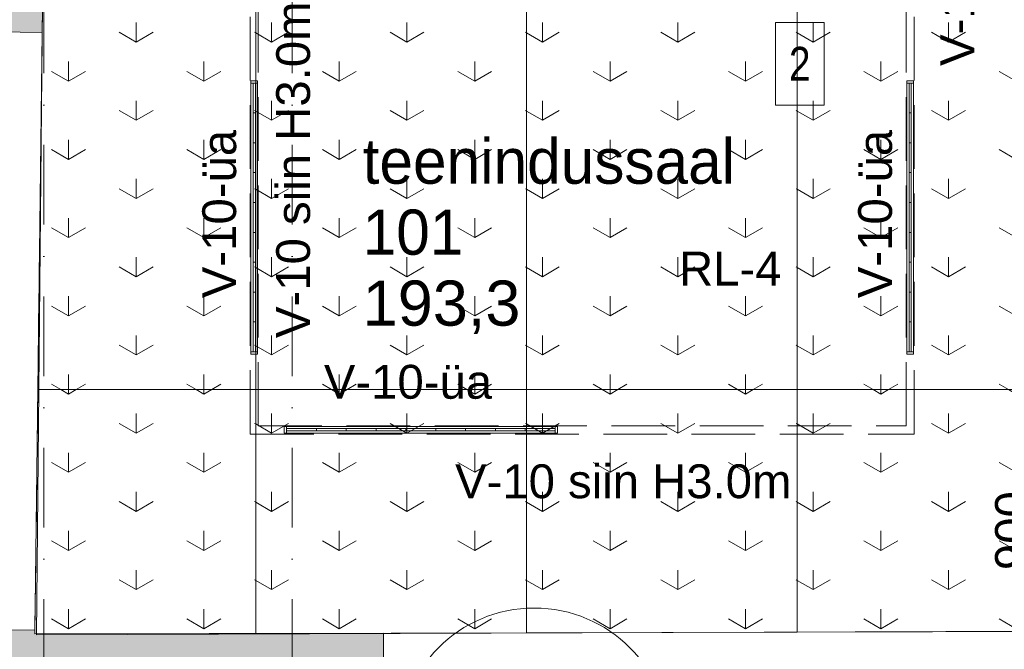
# Model space of a CAD drawing. Header units: millimetres. Extents: x -2532 to 181134, y -4151 to 53885.
# Tile 123 of 165: x 18084 to 22448, y 7703 to 10492. Entities that reach past the tile are written whole.
import ezdxf
from ezdxf.enums import TextEntityAlignment as Align

# ---------------------------------------------------------------- set-up
doc = ezdxf.new("R2010")
doc.units = ezdxf.units.MM
doc.header["$MEASUREMENT"] = 0
doc.linetypes.add('Dot & Dashed', pattern=[670.277762, 352.777767, -176.388884, 0, -141.111112])
doc.linetypes.add('Hidden Line', pattern=[391.222223, 282.222223, -109])
for name, color, linetype in [('AR - Mööbel', 7, 'Continuous'), ('AR - Seinad SS.ol', 7, 'Continuous'), ('AR - Teljed', 7, 'Continuous'), ('AR - Vahelaed', 7, 'Continuous'), ('ARCHICAD Doors', 7, 'Continuous'), ('ARCHICAD Windows', 7, 'Continuous'), ('New_AR - Vahelaed', 7, 'Continuous'), ('New_SA - ripplaed', 7, 'Continuous'), ('SA - tähistused - laeviimistlus', 7, 'Continuous'), ('SA - tähistused - valgustus', 7, 'Continuous'), ('SA - valgustid', 7, 'Continuous'), ('Tsoonid - Neto', 7, 'Continuous')]:
    doc.layers.add(name, color=color, linetype=linetype)
for name, color, linetype, lineweight in [('AR - Mööbel_Pen_No__221', 252, 'Continuous', 13), ('AR - Seinad SS.ol_Pen_No__221', 252, 'Continuous', 13), ('AR - Teljed_Pen_No__4', 8, 'Continuous', 13), ('AR - Vahelaed_Pen_No__221', 252, 'Continuous', 13), ('ARCHICAD Doors_Pen_No__221', 252, 'Continuous', 13), ('ARCHICAD Windows_Pen_No__221', 252, 'Continuous', 13), ('ARCHICAD Zone Stamps_Pen_No__6', 7, 'Continuous', 5), ('Märkused - Muinsuskaitselised väärtused_Pen_No__20', 1, 'Continuous', 13), ('New_AR - Vahelaed_Pen_No__207', 5, 'Continuous', 13), ('New_SA - ripplaed_Pen_No__207', 5, 'Continuous', 9), ('SA - tähistused - laeviimistlus_Pen_No__211', 214, 'Continuous', 15), ('SA - tähistused - valgustus_Pen_No__105', 30, 'Continuous', 5), ('SA - valgustid_Pen_No__105', 30, 'Continuous', 5)]:
    doc.layers.add(name, color=color, linetype=linetype, lineweight=lineweight)
doc.styles.add('GENERATED_STYLE_1', font='txt')
doc.styles.add('GENERATED_STYLE_2', font='txt')
doc.styles.add('GENERATED_STYLE_3', font='txt')
doc.styles.add('GENERATED_STYLE_4', font='txt')
doc.dimstyles.new('GENERATED_STYLE__1', dxfattribs={"dimtxt": 150, "dimasz": 76, "dimexe": 0.18, "dimexo": 0.0625, "dimgap": 0.09, "dimtad": 1, "dimdec": 0, "dimzin": 0, "dimdsep": 46, "dimtxsty": 'GENERATED_STYLE_3', "dimblk": 'ARROWHEAD_2', "dimblk1": 'ARROWHEAD_2', "dimblk2": 'ARROWHEAD_2', "dimcen": 0.09, "dimse1": 1, "dimse2": 1, "dimclrd": 256, "dimclre": 256, "dimclrt": 256, "dimadec": 0, "dimazin": 0, "dimtfac": 1, "dimtdec": 4, "dimtmove": 0, "dimatfit": 3, "dimfxl": 0, "dimtolj": 1, "dimtzin": 0, "dimarcsym": 0})
pattern_1 = [(90, (0, 0), (-600, 0), [86.6025, -259.808]), (90, (300, 173.2), (-600, 0), [86.6025, -259.808]), (30, (0, 0), (-300, 519.615), [86.6025, -259.808]), (30, (0, 346.4), (-300, 519.615), [86.6025, -259.808]), (150, (0, 0), (300, 519.615), [86.6025, -259.808]), (150, (0, 346.4), (300, 519.615), [86.6025, -259.808])]

# ---------------------------------------------------------------- blocks, each defined once
blk = doc.blocks.new('teenindussaal_101_2_1', base_point=(24575.2, 7446.3))
at = {"layer": 'ARCHICAD Zone Stamps_Pen_No__6', "insert": (19604.1, 9336.5), "char_height": 200, "attachment_point": 1, "style": 'GENERATED_STYLE_1'}
blk.add_mtext('\\A1;{\\pql;\\pt0,600;\\fArial Baltic|b0|i0|c186|p34;193,3\\fArial Baltic|b0|i0|c186|p34;\\A1{\\H.66x;\\S^  ;}\\fArial Baltic|b0|i0|c186|p34;\\fArial Baltic|b0|i0|c186|p34;\\A1{\\H.66x;\\S^  ;}}', dxfattribs=at)
at = {"layer": 'ARCHICAD Zone Stamps_Pen_No__6'}
for tag, style, p in [('DUMMY_849', 'GENERATED_STYLE_1', (21290.1, 10010.8)), ('ROOM_NAME', 'GENERATED_STYLE_1', (19604.1, 9965.1)), ('DUMMY_850', 'GENERATED_STYLE_2', (20059.4, 9696.5)), ('ROOM_NUMBER', 'GENERATED_STYLE_2', (19604.1, 9650.8)), ('DUMMY_851', 'GENERATED_STYLE_1', (19604.1, 9382.2))]:
    blk.add_attdef(tag, text='', height=200, dxfattribs=dict(at, style=style)).set_placement(p, align=Align.TOP_LEFT)
blk = doc.blocks.new('Slab_5_1', base_point=(1193.5, 7176.6))
at = {"layer": 'AR - Vahelaed_Pen_No__221', "linetype": 'Continuous', "flags": 128}
blk.add_lwpolyline([(29031.7, 10599.5), (25849.8, 10605.8), (25847.9, 10598.2), (25816.9, 7795.1), (18158.1, 7767.4), (18215.1, 13667.6), (22730.4, 13665.2), (22730.2, 10653.8), (24528.2, 10653.8), (24530.9, 10857.8), (22930.1, 10857.8), (22930.2, 12697.8), (22890.2, 12697.8), (22890.2, 13670.2), (24567.5, 13669.9), (24625.6, 18129.2), (21879.6, 18124), (18998.5, 18124.9), (19003.6, 18431.2), (18951.8, 18943.2, 0.465374), (15778.2, 21156.9, 0.331533), (13823.4, 18922.3)], format="xyb", dxfattribs=at)
blk = doc.blocks.new('Slab_68_1', base_point=(20964.2, 7286.1))
at = {"layer": 'AR - Mööbel_Pen_No__221', "linetype": 'Continuous', "flags": 128}
blk.add_lwpolyline([(20964.2, 7286.1, 1), (19764.2, 7286.1, 1)], format="xyb", close=True, dxfattribs=at)
blk = doc.blocks.new('Slab_76_1', base_point=(18158.1, 7767.4))
at = {"layer": 'New_AR - Vahelaed_Pen_No__207', "linetype": 'Continuous', "flags": 128}
blk.add_lwpolyline([(18158.1, 7767.4), (18215.1, 13667.6), (22730.4, 13665.2), (22730.2, 10653.8), (24550.2, 10653.8), (24549.4, 10598.2), (25847.9, 10598.2), (25816.9, 7795.1)], close=True, dxfattribs=at)
blk = doc.blocks.new('Slab_78_1', base_point=(21530.2, 8853.8))
at = {"layer": 'New_SA - ripplaed_Pen_No__207', "linetype": 'Continuous'}
h = blk.add_hatch(dxfattribs=at)
h.set_pattern_fill('Grass_0001', color=256, style=0, pattern_type=2)
h.set_pattern_definition(pattern_1)
h.paths.add_polyline_path([(21530.2, 8853.8), (22730.2, 8853.8), (22730.2, 10653.8), (21530.2, 10653.8)])
at = {"layer": 'New_SA - ripplaed_Pen_No__207', "linetype": 'Continuous', "flags": 128}
blk.add_lwpolyline([(21530.2, 8853.8), (22730.2, 8853.8), (22730.2, 10653.8), (21530.2, 10653.8)], close=True, dxfattribs=at)
blk = doc.blocks.new('Slab_79_1', base_point=(22730.2, 7781.7))
at = {"layer": 'New_SA - ripplaed_Pen_No__207', "linetype": 'Continuous'}
h = blk.add_hatch(dxfattribs=at)
h.set_pattern_fill('Grass_0001', color=256, style=0, pattern_type=2)
h.set_pattern_definition(pattern_1)
h.paths.add_polyline_path([(22730.2, 7781.7), (22730.2, 8853.8), (21530.2, 8853.8), (21530.2, 7779.1)])
at = {"layer": 'New_SA - ripplaed_Pen_No__207', "linetype": 'Continuous', "flags": 128}
blk.add_lwpolyline([(22730.2, 7781.7), (22730.2, 8853.8), (21530.2, 8853.8), (21530.2, 7779.1)], close=True, dxfattribs=at)
blk = doc.blocks.new('Slab_80_1', base_point=(20330.2, 8853.8))
at = {"layer": 'New_SA - ripplaed_Pen_No__207', "linetype": 'Continuous'}
h = blk.add_hatch(dxfattribs=at)
h.set_pattern_fill('Grass_0001', color=256, style=0, pattern_type=2)
h.set_pattern_definition(pattern_1)
h.paths.add_polyline_path([(20330.2, 8853.8), (21530.2, 8853.8), (21530.2, 10653.8), (20330.2, 10653.8)])
at = {"layer": 'New_SA - ripplaed_Pen_No__207', "linetype": 'Continuous', "flags": 128}
blk.add_lwpolyline([(20330.2, 8853.8), (21530.2, 8853.8), (21530.2, 10653.8), (20330.2, 10653.8)], close=True, dxfattribs=at)
blk = doc.blocks.new('Slab_81_1', base_point=(21530.2, 7779.1))
at = {"layer": 'New_SA - ripplaed_Pen_No__207', "linetype": 'Continuous'}
h = blk.add_hatch(dxfattribs=at)
h.set_pattern_fill('Grass_0001', color=256, style=0, pattern_type=2)
h.set_pattern_definition(pattern_1)
h.paths.add_polyline_path([(21530.2, 7779.1), (21530.2, 8853.8), (20330.2, 8853.8), (20330.2, 7776.4)])
at = {"layer": 'New_SA - ripplaed_Pen_No__207', "linetype": 'Continuous', "flags": 128}
blk.add_lwpolyline([(21530.2, 7779.1), (21530.2, 8853.8), (20330.2, 8853.8), (20330.2, 7776.4)], close=True, dxfattribs=at)
blk = doc.blocks.new('Slab_82_1', base_point=(19130.2, 8853.8))
at = {"layer": 'New_SA - ripplaed_Pen_No__207', "linetype": 'Continuous'}
h = blk.add_hatch(dxfattribs=at)
h.set_pattern_fill('Grass_0001', color=256, style=0, pattern_type=2)
h.set_pattern_definition(pattern_1)
h.paths.add_polyline_path([(19130.2, 8853.8), (20330.2, 8853.8), (20330.2, 10653.8), (19130.2, 10653.8)])
at = {"layer": 'New_SA - ripplaed_Pen_No__207', "linetype": 'Continuous', "flags": 128}
blk.add_lwpolyline([(19130.2, 8853.8), (20330.2, 8853.8), (20330.2, 10653.8), (19130.2, 10653.8)], close=True, dxfattribs=at)
blk = doc.blocks.new('Slab_83_1', base_point=(20330.2, 7776.4))
at = {"layer": 'New_SA - ripplaed_Pen_No__207', "linetype": 'Continuous'}
h = blk.add_hatch(dxfattribs=at)
h.set_pattern_fill('Grass_0001', color=256, style=0, pattern_type=2)
h.set_pattern_definition(pattern_1)
h.paths.add_polyline_path([(20330.2, 7776.4), (20330.2, 8853.8), (19130.2, 8853.8), (19130.2, 7773.8)])
at = {"layer": 'New_SA - ripplaed_Pen_No__207', "linetype": 'Continuous', "flags": 128}
blk.add_lwpolyline([(20330.2, 7776.4), (20330.2, 8853.8), (19130.2, 8853.8), (19130.2, 7773.8)], close=True, dxfattribs=at)
blk = doc.blocks.new('Slab_84_1', base_point=(18183.9, 10435))
at = {"layer": 'New_SA - ripplaed_Pen_No__207', "linetype": 'Continuous'}
h = blk.add_hatch(dxfattribs=at)
h.set_pattern_fill('Grass_0001', color=256, style=0, pattern_type=2)
h.set_pattern_definition(pattern_1)
h.paths.add_polyline_path([(18183.9, 10435), (18164.5, 8853.8), (19130.2, 8853.8), (19130.2, 10653.8), (18186.5, 10653.8)])
at = {"layer": 'New_SA - ripplaed_Pen_No__207', "linetype": 'Continuous', "flags": 128}
blk.add_lwpolyline([(18183.9, 10435), (18164.5, 8853.8), (19130.2, 8853.8), (19130.2, 10653.8), (18186.5, 10653.8)], close=True, dxfattribs=at)
blk = doc.blocks.new('Slab_85_1', base_point=(19130.2, 7773.8))
at = {"layer": 'New_SA - ripplaed_Pen_No__207', "linetype": 'Continuous'}
h = blk.add_hatch(dxfattribs=at)
h.set_pattern_fill('Grass_0001', color=256, style=0, pattern_type=2)
h.set_pattern_definition(pattern_1)
h.paths.add_polyline_path([(19130.2, 7773.8), (19130.2, 8853.8), (18164.5, 8853.8), (18151.3, 7771.6)])
at = {"layer": 'New_SA - ripplaed_Pen_No__207', "linetype": 'Continuous', "flags": 128}
blk.add_lwpolyline([(19130.2, 7773.8), (19130.2, 8853.8), (18164.5, 8853.8), (18151.3, 7771.6)], close=True, dxfattribs=at)
blk = doc.blocks.new('Standard grid marker_6')
at = {"layer": 'AR - Teljed_Pen_No__4', "linetype": 'Dot & Dashed'}
blk.add_line((1000, 0), (22781.865348, 0), dxfattribs=at)
at = {"layer": 'AR - Teljed_Pen_No__4', "style": 'GENERATED_STYLE_1'}
blk.add_attdef('AC_MarkerText_1', text='', height=250, rotation=270, dxfattribs=at).set_placement((-300, 12.23), align=Align.MIDDLE_CENTER)
blk = doc.blocks.new('Fluorescent Lamp 22')
at = {"layer": 'SA - valgustid_Pen_No__105', "linetype": 'Continuous'}
for p, q in [((1210, 30), (0, 30)), ((0, 30), (0, 0)), ((0, 0), (1210, 0)), ((10, 0), (10, 30)), ((10, 20), (1200, 20)), ((10, 10), (10, 20)), ((10, 20), (1200, 20)), ((10, 10), (1200, 10)), ((10, 10), (1200, 10)), ((142.2, 10), (142.2, 20)), ((274.4, 10), (274.4, 20)), ((406.7, 10), (406.7, 20)), ((538.9, 10), (538.9, 20)), ((671.1, 10), (671.1, 20)), ((803.3, 10), (803.3, 20)), ((935.6, 10), (935.6, 20)), ((1067.8, 10), (1067.8, 20)), ((1200, 0), (1200, 30)), ((1200, 10), (1200, 20)), ((1210, 0), (1210, 30))]:
    blk.add_line(p, q, dxfattribs=at)
blk = doc.blocks.new('Beam_222_1', base_point=(19123.7, 8674.7))
at = {"layer": 'SA - valgustid_Pen_No__105', "linetype": 'Hidden Line'}
for p, q in [((19141.5, 8692.6), (22012.3, 8692.6)), ((19105.8, 8656.8), (22048.1, 8656.8))]:
    blk.add_line(p, q, dxfattribs=at)
blk = doc.blocks.new('Beam_224_1', base_point=(19123.7, 8674.7))
at = {"layer": 'SA - valgustid_Pen_No__105', "linetype": 'Hidden Line'}
for p, q in [((19105.8, 8656.8), (19105.8, 12983.1)), ((19141.5, 8692.6), (19141.5, 12947.3))]:
    blk.add_line(p, q, dxfattribs=at)
blk = doc.blocks.new('Beam_225_1', base_point=(22030.2, 8674.7))
at = {"layer": 'SA - valgustid_Pen_No__105', "linetype": 'Hidden Line'}
for p, q in [((22048.1, 8656.8), (22048.1, 12983.1)), ((22012.3, 8692.6), (22012.3, 12947.3))]:
    blk.add_line(p, q, dxfattribs=at)
blk = doc.blocks.new('*D2149')
at = {"layer": 'SA - tähistused - valgustus_Pen_No__105', "linetype": 'Continuous'}
for p, q in [((22538.8, 8703.5), (22638.8, 8645.8)), ((22663.8, 8674.7), (22513.8, 8674.7)), ((22588.8, 7775), (22588.8, 8674.7)), ((22663.8, 7775), (22513.8, 7775)), ((22538.8, 7803.9), (22638.8, 7746.1)), ((22588.8, 7726.1), (22588.8, 7775))]:
    blk.add_line(p, q, dxfattribs=at)
at = {"layer": 'SA - tähistused - valgustus_Pen_No__105', "insert": (22558.8, 8054.1), "char_height": 150, "attachment_point": 7, "rotation": 90, "style": 'GENERATED_STYLE_3'}
blk.add_mtext('\\A1;{\\pql;\\fArial|b0|i0|c0|p34;900}', dxfattribs=at)
blk = doc.blocks.new('ARROWHEAD_2')
at = {"linetype": 'Continuous'}
for p, q in [((-0.378, -0.655), (0.378, 0.655)), ((0, 0), (-1, 0))]:
    blk.add_line(p, q, dxfattribs=at)
blk = doc.blocks.new('*D2150')
at = {"layer": 'SA - tähistused - valgustus_Pen_No__105', "linetype": 'Continuous'}
for p, q in [((22663.8, 12965.2), (22513.8, 12965.2)), ((22538.8, 12994.1), (22638.8, 12936.3)), ((22588.8, 8674.7), (22588.8, 12965.2)), ((22538.8, 8703.5), (22638.8, 8645.8)), ((22663.8, 8674.7), (22513.8, 8674.7))]:
    blk.add_line(p, q, dxfattribs=at)
at = {"layer": 'SA - tähistused - valgustus_Pen_No__105', "char_height": 150, "attachment_point": 7, "rotation": 90, "style": 'GENERATED_STYLE_3'}
for s, insert in [('\\A1;{\\pql;\\fArial|b0|i0|c0|p34;700}', (22558.8, 12856.6)), ('\\A1;{\\pql;\\fArial|b0|i0|c0|p34;4\xa0291}', (22558.8, 10563.5))]:
    blk.add_mtext(s, dxfattribs=dict(at, insert=insert))
blk = doc.blocks.new('Label_109_1', base_point=(20772.6, 8656.8))
at = {"layer": 'SA - tähistused - valgustus_Pen_No__105', "insert": (20013.5, 8522.5), "char_height": 150, "attachment_point": 1, "style": 'GENERATED_STYLE_3'}
blk.add_mtext('\\A1;{\\pql;\\pt0,105000;\\fArial|b0|i0|c0|p34;V-10 siin H3.0m\\fArial|b0|i0|c0|p34;\\A1{\\H.66x;\\S^  ;}\\fArial|b0|i0|c0|p34;\\fArial|b0|i0|c0|p34;\\A1{\\H.66x;\\S^  ;}\\fArial|b0|i0|c0|p34; \\fArial|b0|i0|c0|p34;\\fArial|b0|i0|c0|p34;\\fArial|b0|i0|c0|p34;\\fArial|b0|i0|c0|p34;\\fArial|b0|i0|c0|p34;\\fArial|b0|i0|c0|p34;\\fArial|b0|i0|c0|p34;\\fArial|b0|i0|c0|p34;\\fArial|b0|i0|c0|p34;\\fArial|b0|i0|c0|p34;\\fArial|b0|i0|c0|p34;\\fArial|b0|i0|c0|p34;\\fArial|b0|i0|c0|p34;\\fArial|b0|i0|c0|p34;\\fArial|b0|i0|c0|p34;\\fArial|b0|i0|c0|p34;\\fArial|b0|i0|c0|p34;\\fArial|b0|i0|c0|p34;\\fArial|b0|i0|c0|p34;\\fArial|b0|i0|c0|p34;\\fArial|b0|i0|c0|p34;\\fArial|b0|i0|c0|p34;\\fArial|b0|i0|c0|p34;\\fArial|b0|i0|c0|p34;\\fArial|b0|i0|c0|p34;\\fArial|b0|i0|c0|p34;\\fArial|b0|i0|c0|p34;\\fArial|b0|i0|c0|p34;\\fArial|b0|i0|c0|p34;\\fArial|b0|i0|c0|p34;\\fArial|b0|i0|c0|p34;\\fArial|b0|i0|c0|p34;\\fArial|b0|i0|c0|p34;\\fArial|b0|i0|c0|p34;\\fArial|b0|i0|c0|p34;\\fArial|b0|i0|c0|p34;\\fArial|b0|i0|c0|p34;\\fArial|b0|i0|c0|p34;\\fArial|b0|i0|c0|p34;\\fArial|b0|i0|c0|p34;\\fArial|b0|i0|c0|p34;\\fArial|b0|i0|c0|p34;\\fArial|b0|i0|c0|p34;}', dxfattribs=at)
blk = doc.blocks.new('Label_110_1', base_point=(19086.4, 9840.9))
at = {"layer": 'SA - tähistused - valgustus_Pen_No__105', "insert": (19220.7, 9081.8), "char_height": 150, "attachment_point": 1, "rotation": 90, "style": 'GENERATED_STYLE_3'}
blk.add_mtext('\\A1;{\\pql;\\pt0,105000;\\fArial|b0|i0|c0|p34;V-10 siin H3.0m\\fArial|b0|i0|c0|p34;\\A1{\\H.66x;\\S^  ;}\\fArial|b0|i0|c0|p34;\\fArial|b0|i0|c0|p34;\\A1{\\H.66x;\\S^  ;}\\fArial|b0|i0|c0|p34; \\fArial|b0|i0|c0|p34;\\fArial|b0|i0|c0|p34;\\fArial|b0|i0|c0|p34;\\fArial|b0|i0|c0|p34;\\fArial|b0|i0|c0|p34;\\fArial|b0|i0|c0|p34;\\fArial|b0|i0|c0|p34;\\fArial|b0|i0|c0|p34;\\fArial|b0|i0|c0|p34;\\fArial|b0|i0|c0|p34;\\fArial|b0|i0|c0|p34;\\fArial|b0|i0|c0|p34;\\fArial|b0|i0|c0|p34;\\fArial|b0|i0|c0|p34;\\fArial|b0|i0|c0|p34;\\fArial|b0|i0|c0|p34;\\fArial|b0|i0|c0|p34;\\fArial|b0|i0|c0|p34;\\fArial|b0|i0|c0|p34;\\fArial|b0|i0|c0|p34;\\fArial|b0|i0|c0|p34;\\fArial|b0|i0|c0|p34;\\fArial|b0|i0|c0|p34;\\fArial|b0|i0|c0|p34;\\fArial|b0|i0|c0|p34;\\fArial|b0|i0|c0|p34;\\fArial|b0|i0|c0|p34;\\fArial|b0|i0|c0|p34;\\fArial|b0|i0|c0|p34;\\fArial|b0|i0|c0|p34;\\fArial|b0|i0|c0|p34;\\fArial|b0|i0|c0|p34;\\fArial|b0|i0|c0|p34;\\fArial|b0|i0|c0|p34;\\fArial|b0|i0|c0|p34;\\fArial|b0|i0|c0|p34;\\fArial|b0|i0|c0|p34;\\fArial|b0|i0|c0|p34;\\fArial|b0|i0|c0|p34;\\fArial|b0|i0|c0|p34;\\fArial|b0|i0|c0|p34;\\fArial|b0|i0|c0|p34;\\fArial|b0|i0|c0|p34;}', dxfattribs=at)
blk = doc.blocks.new('Label_111_1', base_point=(22030.2, 11045.8))
at = {"layer": 'SA - tähistused - valgustus_Pen_No__105', "insert": (22164.5, 10286.7), "char_height": 150, "attachment_point": 1, "rotation": 90, "style": 'GENERATED_STYLE_3'}
blk.add_mtext('\\A1;{\\pql;\\pt0,105000;\\fArial|b0|i0|c0|p34;V-10 siin H3.0m\\fArial|b0|i0|c0|p34;\\A1{\\H.66x;\\S^  ;}\\fArial|b0|i0|c0|p34;\\fArial|b0|i0|c0|p34;\\A1{\\H.66x;\\S^  ;}\\fArial|b0|i0|c0|p34; \\fArial|b0|i0|c0|p34;\\fArial|b0|i0|c0|p34;\\fArial|b0|i0|c0|p34;\\fArial|b0|i0|c0|p34;\\fArial|b0|i0|c0|p34;\\fArial|b0|i0|c0|p34;\\fArial|b0|i0|c0|p34;\\fArial|b0|i0|c0|p34;\\fArial|b0|i0|c0|p34;\\fArial|b0|i0|c0|p34;\\fArial|b0|i0|c0|p34;\\fArial|b0|i0|c0|p34;\\fArial|b0|i0|c0|p34;\\fArial|b0|i0|c0|p34;\\fArial|b0|i0|c0|p34;\\fArial|b0|i0|c0|p34;\\fArial|b0|i0|c0|p34;\\fArial|b0|i0|c0|p34;\\fArial|b0|i0|c0|p34;\\fArial|b0|i0|c0|p34;\\fArial|b0|i0|c0|p34;\\fArial|b0|i0|c0|p34;\\fArial|b0|i0|c0|p34;\\fArial|b0|i0|c0|p34;\\fArial|b0|i0|c0|p34;\\fArial|b0|i0|c0|p34;\\fArial|b0|i0|c0|p34;\\fArial|b0|i0|c0|p34;\\fArial|b0|i0|c0|p34;\\fArial|b0|i0|c0|p34;\\fArial|b0|i0|c0|p34;\\fArial|b0|i0|c0|p34;\\fArial|b0|i0|c0|p34;\\fArial|b0|i0|c0|p34;\\fArial|b0|i0|c0|p34;\\fArial|b0|i0|c0|p34;\\fArial|b0|i0|c0|p34;\\fArial|b0|i0|c0|p34;\\fArial|b0|i0|c0|p34;\\fArial|b0|i0|c0|p34;\\fArial|b0|i0|c0|p34;\\fArial|b0|i0|c0|p34;\\fArial|b0|i0|c0|p34;}', dxfattribs=at)
blk = doc.blocks.new('Label_228_1', base_point=(21257.1, 9162.9))
at = {"layer": 'SA - tähistused - laeviimistlus_Pen_No__211', "insert": (21006.1, 9464.4), "char_height": 150, "attachment_point": 1, "style": 'GENERATED_STYLE_3'}
blk.add_mtext('\\A1;{\\pql;\\pt0,211000;\\fArial|b0|i0|c0|p34;RL-4\\fArial|b0|i0|c0|p34;\\A1{\\H.66x;\\S^  ;}\\fArial|b0|i0|c0|p34;\\fArial|b0|i0|c0|p34;\\A1{\\H.66x;\\S^  ;}\\fArial|b0|i0|c0|p34; \\fArial|b0|i0|c0|p34;\\fArial|b0|i0|c0|p34;\\fArial|b0|i0|c0|p34;\\fArial|b0|i0|c0|p34;\\fArial|b0|i0|c0|p34;\\fArial|b0|i0|c0|p34;\\fArial|b0|i0|c0|p34;\\fArial|b0|i0|c0|p34;\\fArial|b0|i0|c0|p34;\\fArial|b0|i0|c0|p34;\\fArial|b0|i0|c0|p34;\\fArial|b0|i0|c0|p34;\\fArial|b0|i0|c0|p34;\\fArial|b0|i0|c0|p34;\\fArial|b0|i0|c0|p34;\\fArial|b0|i0|c0|p34;\\fArial|b0|i0|c0|p34;\\fArial|b0|i0|c0|p34;\\fArial|b0|i0|c0|p34;\\fArial|b0|i0|c0|p34;\\fArial|b0|i0|c0|p34;\\fArial|b0|i0|c0|p34;\\fArial|b0|i0|c0|p34;\\fArial|b0|i0|c0|p34;\\fArial|b0|i0|c0|p34;\\fArial|b0|i0|c0|p34;\\fArial|b0|i0|c0|p34;\\fArial|b0|i0|c0|p34;\\fArial|b0|i0|c0|p34;\\fArial|b0|i0|c0|p34;\\fArial|b0|i0|c0|p34;\\fArial|b0|i0|c0|p34;\\fArial|b0|i0|c0|p34;\\fArial|b0|i0|c0|p34;\\fArial|b0|i0|c0|p34;\\fArial|b0|i0|c0|p34;\\fArial|b0|i0|c0|p34;\\fArial|b0|i0|c0|p34;\\fArial|b0|i0|c0|p34;\\fArial|b0|i0|c0|p34;\\fArial|b0|i0|c0|p34;\\fArial|b0|i0|c0|p34;\\fArial|b0|i0|c0|p34;}', dxfattribs=at)
blk = doc.blocks.new('Label_357_1', base_point=(19123.8, 10715.1))
at = {"layer": 'SA - tähistused - valgustus_Pen_No__105', "insert": (18763.8, 11016.5), "char_height": 150, "attachment_point": 1, "style": 'GENERATED_STYLE_3'}
blk.add_mtext('\\A1;{\\pql;\\pt0,105000;\\fArial|b0|i0|c0|p34;V-10-tk\\fArial|b0|i0|c0|p34;\\A1{\\H.66x;\\S^  ;}\\fArial|b0|i0|c0|p34;\\fArial|b0|i0|c0|p34;\\A1{\\H.66x;\\S^  ;}\\fArial|b0|i0|c0|p34; \\fArial|b0|i0|c0|p34;\\fArial|b0|i0|c0|p34;\\fArial|b0|i0|c0|p34;\\fArial|b0|i0|c0|p34;\\fArial|b0|i0|c0|p34;\\fArial|b0|i0|c0|p34;\\fArial|b0|i0|c0|p34;\\fArial|b0|i0|c0|p34;\\fArial|b0|i0|c0|p34;\\fArial|b0|i0|c0|p34;\\fArial|b0|i0|c0|p34;\\fArial|b0|i0|c0|p34;\\fArial|b0|i0|c0|p34;\\fArial|b0|i0|c0|p34;\\fArial|b0|i0|c0|p34;\\fArial|b0|i0|c0|p34;\\fArial|b0|i0|c0|p34;\\fArial|b0|i0|c0|p34;\\fArial|b0|i0|c0|p34;\\fArial|b0|i0|c0|p34;\\fArial|b0|i0|c0|p34;\\fArial|b0|i0|c0|p34;\\fArial|b0|i0|c0|p34;\\fArial|b0|i0|c0|p34;\\fArial|b0|i0|c0|p34;\\fArial|b0|i0|c0|p34;\\fArial|b0|i0|c0|p34;\\fArial|b0|i0|c0|p34;\\fArial|b0|i0|c0|p34;\\fArial|b0|i0|c0|p34;\\fArial|b0|i0|c0|p34;\\fArial|b0|i0|c0|p34;\\fArial|b0|i0|c0|p34;\\fArial|b0|i0|c0|p34;\\fArial|b0|i0|c0|p34;\\fArial|b0|i0|c0|p34;\\fArial|b0|i0|c0|p34;\\fArial|b0|i0|c0|p34;\\fArial|b0|i0|c0|p34;\\fArial|b0|i0|c0|p34;\\fArial|b0|i0|c0|p34;\\fArial|b0|i0|c0|p34;\\fArial|b0|i0|c0|p34;}', dxfattribs=at)
blk = doc.blocks.new('Label_358_1', base_point=(19825.7, 8661.6))
at = {"layer": 'SA - tähistused - valgustus_Pen_No__105', "insert": (19432.1, 8963.1), "char_height": 150, "attachment_point": 1, "style": 'GENERATED_STYLE_3'}
blk.add_mtext('\\A1;{\\pql;\\pt0,105000;\\fArial|b0|i0|c0|p34;V-10-üa\\fArial|b0|i0|c0|p34;\\A1{\\H.66x;\\S^  ;}\\fArial|b0|i0|c0|p34;\\fArial|b0|i0|c0|p34;\\A1{\\H.66x;\\S^  ;}\\fArial|b0|i0|c0|p34; \\fArial|b0|i0|c0|p34;\\fArial|b0|i0|c0|p34;\\fArial|b0|i0|c0|p34;\\fArial|b0|i0|c0|p34;\\fArial|b0|i0|c0|p34;\\fArial|b0|i0|c0|p34;\\fArial|b0|i0|c0|p34;\\fArial|b0|i0|c0|p34;\\fArial|b0|i0|c0|p34;\\fArial|b0|i0|c0|p34;\\fArial|b0|i0|c0|p34;\\fArial|b0|i0|c0|p34;\\fArial|b0|i0|c0|p34;\\fArial|b0|i0|c0|p34;\\fArial|b0|i0|c0|p34;\\fArial|b0|i0|c0|p34;\\fArial|b0|i0|c0|p34;\\fArial|b0|i0|c0|p34;\\fArial|b0|i0|c0|p34;\\fArial|b0|i0|c0|p34;\\fArial|b0|i0|c0|p34;\\fArial|b0|i0|c0|p34;\\fArial|b0|i0|c0|p34;\\fArial|b0|i0|c0|p34;\\fArial|b0|i0|c0|p34;\\fArial|b0|i0|c0|p34;\\fArial|b0|i0|c0|p34;\\fArial|b0|i0|c0|p34;\\fArial|b0|i0|c0|p34;\\fArial|b0|i0|c0|p34;\\fArial|b0|i0|c0|p34;\\fArial|b0|i0|c0|p34;\\fArial|b0|i0|c0|p34;\\fArial|b0|i0|c0|p34;\\fArial|b0|i0|c0|p34;\\fArial|b0|i0|c0|p34;\\fArial|b0|i0|c0|p34;\\fArial|b0|i0|c0|p34;\\fArial|b0|i0|c0|p34;\\fArial|b0|i0|c0|p34;\\fArial|b0|i0|c0|p34;\\fArial|b0|i0|c0|p34;\\fArial|b0|i0|c0|p34;}', dxfattribs=at)
blk = doc.blocks.new('Label_359_1', base_point=(21665.5, 9652))
at = {"layer": 'SA - tähistused - valgustus_Pen_No__105', "insert": (21799.8, 9258.4), "char_height": 150, "attachment_point": 1, "rotation": 90, "style": 'GENERATED_STYLE_3'}
blk.add_mtext('\\A1;{\\pql;\\pt0,105000;\\fArial|b0|i0|c0|p34;V-10-üa\\fArial|b0|i0|c0|p34;\\A1{\\H.66x;\\S^  ;}\\fArial|b0|i0|c0|p34;\\fArial|b0|i0|c0|p34;\\A1{\\H.66x;\\S^  ;}\\fArial|b0|i0|c0|p34; \\fArial|b0|i0|c0|p34;\\fArial|b0|i0|c0|p34;\\fArial|b0|i0|c0|p34;\\fArial|b0|i0|c0|p34;\\fArial|b0|i0|c0|p34;\\fArial|b0|i0|c0|p34;\\fArial|b0|i0|c0|p34;\\fArial|b0|i0|c0|p34;\\fArial|b0|i0|c0|p34;\\fArial|b0|i0|c0|p34;\\fArial|b0|i0|c0|p34;\\fArial|b0|i0|c0|p34;\\fArial|b0|i0|c0|p34;\\fArial|b0|i0|c0|p34;\\fArial|b0|i0|c0|p34;\\fArial|b0|i0|c0|p34;\\fArial|b0|i0|c0|p34;\\fArial|b0|i0|c0|p34;\\fArial|b0|i0|c0|p34;\\fArial|b0|i0|c0|p34;\\fArial|b0|i0|c0|p34;\\fArial|b0|i0|c0|p34;\\fArial|b0|i0|c0|p34;\\fArial|b0|i0|c0|p34;\\fArial|b0|i0|c0|p34;\\fArial|b0|i0|c0|p34;\\fArial|b0|i0|c0|p34;\\fArial|b0|i0|c0|p34;\\fArial|b0|i0|c0|p34;\\fArial|b0|i0|c0|p34;\\fArial|b0|i0|c0|p34;\\fArial|b0|i0|c0|p34;\\fArial|b0|i0|c0|p34;\\fArial|b0|i0|c0|p34;\\fArial|b0|i0|c0|p34;\\fArial|b0|i0|c0|p34;\\fArial|b0|i0|c0|p34;\\fArial|b0|i0|c0|p34;\\fArial|b0|i0|c0|p34;\\fArial|b0|i0|c0|p34;\\fArial|b0|i0|c0|p34;\\fArial|b0|i0|c0|p34;\\fArial|b0|i0|c0|p34;}', dxfattribs=at)
blk = doc.blocks.new('Label_361_1', base_point=(18759, 9652))
at = {"layer": 'SA - tähistused - valgustus_Pen_No__105', "insert": (18893.2, 9258.4), "char_height": 150, "attachment_point": 1, "rotation": 90, "style": 'GENERATED_STYLE_3'}
blk.add_mtext('\\A1;{\\pql;\\pt0,105000;\\fArial|b0|i0|c0|p34;V-10-üa\\fArial|b0|i0|c0|p34;\\A1{\\H.66x;\\S^  ;}\\fArial|b0|i0|c0|p34;\\fArial|b0|i0|c0|p34;\\A1{\\H.66x;\\S^  ;}\\fArial|b0|i0|c0|p34; \\fArial|b0|i0|c0|p34;\\fArial|b0|i0|c0|p34;\\fArial|b0|i0|c0|p34;\\fArial|b0|i0|c0|p34;\\fArial|b0|i0|c0|p34;\\fArial|b0|i0|c0|p34;\\fArial|b0|i0|c0|p34;\\fArial|b0|i0|c0|p34;\\fArial|b0|i0|c0|p34;\\fArial|b0|i0|c0|p34;\\fArial|b0|i0|c0|p34;\\fArial|b0|i0|c0|p34;\\fArial|b0|i0|c0|p34;\\fArial|b0|i0|c0|p34;\\fArial|b0|i0|c0|p34;\\fArial|b0|i0|c0|p34;\\fArial|b0|i0|c0|p34;\\fArial|b0|i0|c0|p34;\\fArial|b0|i0|c0|p34;\\fArial|b0|i0|c0|p34;\\fArial|b0|i0|c0|p34;\\fArial|b0|i0|c0|p34;\\fArial|b0|i0|c0|p34;\\fArial|b0|i0|c0|p34;\\fArial|b0|i0|c0|p34;\\fArial|b0|i0|c0|p34;\\fArial|b0|i0|c0|p34;\\fArial|b0|i0|c0|p34;\\fArial|b0|i0|c0|p34;\\fArial|b0|i0|c0|p34;\\fArial|b0|i0|c0|p34;\\fArial|b0|i0|c0|p34;\\fArial|b0|i0|c0|p34;\\fArial|b0|i0|c0|p34;\\fArial|b0|i0|c0|p34;\\fArial|b0|i0|c0|p34;\\fArial|b0|i0|c0|p34;\\fArial|b0|i0|c0|p34;\\fArial|b0|i0|c0|p34;\\fArial|b0|i0|c0|p34;\\fArial|b0|i0|c0|p34;\\fArial|b0|i0|c0|p34;\\fArial|b0|i0|c0|p34;}', dxfattribs=at)
blk = doc.blocks.new('New Door 7')
at = {"layer": 'ARCHICAD Doors_Pen_No__221', "linetype": 'Continuous'}
blk.add_line((2277.9, -570), (2277.9, 0), dxfattribs=at)
blk = doc.blocks.new('Wall_362_1', base_point=(15152.4, 7195))
at = {"layer": 'AR - Seinad SS.ol_Pen_No__221', "linetype": 'Continuous'}
blk.add_hatch(color=256, dxfattribs=at).paths.add_polyline_path([(19696.4, 7775), (17745.2, 7770.7), (17746.5, 7200.7), (19697.6, 7205)])
at = {"layer": 'AR - Seinad SS.ol_Pen_No__221', "linetype": 'Continuous', "flags": 128}
blk.add_lwpolyline([(19696.4, 7775), (18151.3, 7771.6)], dxfattribs=at)
at = {"layer": 'ARCHICAD Doors', "linetype": 'Continuous', "xscale": -1, "zscale": 1000, "rotation": 0.126408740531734}
blk.add_blockref('New Door 7', (21974.3, 7780), dxfattribs=at)
blk = doc.blocks.new('Arch Top Window Opening 22_6')
at = {"layer": 'ARCHICAD Windows_Pen_No__221', "linetype": 'Hidden Line'}
for p, q in [((-1323.8, 290), (1323.8, 290)), ((-1323.8, 0), (-1323.8, 290)), ((1323.8, 0), (1323.8, 290)), ((-1323.8, 0), (1323.8, 0))]:
    blk.add_line(p, q, dxfattribs=at)
blk = doc.blocks.new('Wall_375_1', base_point=(17896.1, 10621.9))
at = {"layer": 'AR - Seinad SS.ol_Pen_No__221', "linetype": 'Continuous'}
for points in [[(17893.9, 10438.5), (18183.9, 10435), (18186.1, 10618.4), (17896.1, 10621.9)], [(17861.2, 7771), (18151.3, 7771.6), (18151.4, 7787.5), (17861.5, 7791)]]:
    blk.add_hatch(color=256, dxfattribs=at).paths.add_polyline_path(points)
for p, q in [((18183.9, 10435), (17893.9, 10438.5)), ((18151.4, 7787.5), (17861.5, 7791))]:
    blk.add_line(p, q, dxfattribs=at)
at = {"layer": 'AR - Seinad SS.ol_Pen_No__221', "linetype": 'Continuous', "flags": 128}
for points in [[(18183.9, 10435), (18186.1, 10618.4)], [(17861.5, 7791), (17861.2, 7771)], [(18151.3, 7771.6), (18151.4, 7787.5)]]:
    blk.add_lwpolyline(points, dxfattribs=at)
at = {"layer": 'ARCHICAD Windows', "linetype": 'Hidden Line', "xscale": -1, "zscale": 1000, "rotation": 89.2984918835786}
blk.add_blockref('Arch Top Window Opening 22_6', (18167.7, 9111.2), dxfattribs=at)

msp = doc.modelspace()

# ---------------------------------------------------------------- linework, layer by layer
at = {"layer": 'Märkused - Muinsuskaitselised väärtused_Pen_No__20', "linetype": 'Continuous', "flags": 128}
msp.add_lwpolyline([(21433, 10479.8), (21649, 10479.8), (21649, 10112.7), (21433, 10112.7)], close=True, dxfattribs=at)

# ---------------------------------------------------------------- block references
at = {"layer": 'AR - Mööbel', "linetype": 'Continuous'}
msp.add_blockref('Slab_68_1', (20964.2, 7286.1), dxfattribs=at)
at = {"layer": 'AR - Seinad SS.ol'}
for name, p in [('Wall_375_1', (17896.1, 10621.9)), ('Wall_362_1', (15152.4, 7195))]:
    msp.add_blockref(name, p, dxfattribs=at)
at = {"layer": 'AR - Teljed', "linetype": 'Continuous', "zscale": 1000, "rotation": 90}
for p in [(18191.5, -1471.7), (19291.5, -1471.7)]:
    msp.add_blockref('Standard grid marker_6', p, dxfattribs=at)
at = {"layer": 'AR - Vahelaed', "linetype": 'Continuous'}
msp.add_blockref('Slab_5_1', (1193.5, 7176.6), dxfattribs=at)
at = {"layer": 'New_AR - Vahelaed', "linetype": 'Continuous'}
msp.add_blockref('Slab_76_1', (18158.1, 7767.4), dxfattribs=at)
at = {"layer": 'New_SA - ripplaed', "linetype": 'Continuous'}
for name, p in [('Slab_84_1', (18183.9, 10435)), ('Slab_82_1', (19130.2, 8853.8)), ('Slab_80_1', (20330.2, 8853.8)), ('Slab_78_1', (21530.2, 8853.8)), ('Slab_85_1', (19130.2, 7773.8)), ('Slab_83_1', (20330.2, 7776.4)), ('Slab_81_1', (21530.2, 7779.1)), ('Slab_79_1', (22730.2, 7781.7))]:
    msp.add_blockref(name, p, dxfattribs=at)
at = {"layer": 'SA - tähistused - laeviimistlus', "linetype": 'Continuous'}
msp.add_blockref('Label_228_1', (21257.1, 9162.9), dxfattribs=at)
at = {"layer": 'SA - tähistused - valgustus', "linetype": 'Continuous'}
for name, p in [('Label_111_1', (22030.2, 11045.8)), ('Label_357_1', (19123.8, 10715.1)), ('Label_110_1', (19086.4, 9840.9)), ('Label_361_1', (18759, 9652)), ('Label_359_1', (21665.5, 9652)), ('Label_358_1', (19825.7, 8661.6)), ('Label_109_1', (20772.6, 8656.8))]:
    msp.add_blockref(name, p, dxfattribs=at)
at = {"layer": 'SA - valgustid'}
for name, p in [('Beam_224_1', (19123.7, 8674.7)), ('Beam_225_1', (22030.2, 8674.7)), ('Beam_222_1', (19123.7, 8674.7))]:
    msp.add_blockref(name, p, dxfattribs=at)
at = {"layer": 'SA - valgustid', "linetype": 'Continuous', "zscale": 1000, "rotation": 270}
for p in [(19108.7, 10221), (22015.2, 10221)]:
    msp.add_blockref('Fluorescent Lamp 22', p, dxfattribs=at)
at = {"layer": 'SA - valgustid', "linetype": 'Continuous', "zscale": 1000}
msp.add_blockref('Fluorescent Lamp 22', (19256.8, 8660.8), dxfattribs=at)
at = {"layer": 'Tsoonid - Neto', "linetype": 'Continuous'}
ref = msp.add_blockref('teenindussaal_101_2_1', (24575.2, 7446.3), dxfattribs=at)
ref.add_attrib('ROOM_NAME', 'teenindussaal', dxfattribs={"layer": 'ARCHICAD Zone Stamps_Pen_No__6', "color": 7, "height": 200, "style": 'GENERATED_STYLE_1'}).set_placement((19604.1, 9965.1), align=Align.TOP_LEFT)
ref.add_attrib('ROOM_NUMBER', '101', dxfattribs={"layer": 'ARCHICAD Zone Stamps_Pen_No__6', "color": 7, "height": 200, "style": 'GENERATED_STYLE_2'}).set_placement((19604.1, 9650.8), align=Align.TOP_LEFT)

# ---------------------------------------------------------------- texts
at = {"layer": 'Märkused - Muinsuskaitselised väärtused_Pen_No__20', "linetype": 'Continuous', "insert": (21541, 10221.2), "char_height": 150, "attachment_point": 8, "style": 'GENERATED_STYLE_4'}
msp.add_mtext('\\A1;{\\pqc;\\fArial Narrow|b0|i0|c0|p34;2}', dxfattribs=at)

# ---------------------------------------------------------------- dimensions: what is measured, and where the dimension line sits
at = {"layer": 'SA - tähistused - valgustus', "linetype": 'Continuous'}
for base, p1, p2, picture, middle in [((22588.7777, 12965.1901), (22030.2381, 8674.6742), (22030.2381, 12965.1901), '*D2150', (22483.7777, 10827.4756)), ((22588.8, 8674.7), (19696.4, 7775), (22030.2, 8674.7), '*D2149', (22483.8, 8229.9))]:
    dim = msp.add_linear_dim(base=base, p1=p1, p2=p2, angle=90, dimstyle='GENERATED_STYLE__1', dxfattribs=at)
    dim.commit()
    dim.dimension.update_dxf_attribs({"geometry": picture, "text_midpoint": middle, "dimtype": 160, "text_rotation": 90})

doc.saveas('drawing.dxf')
